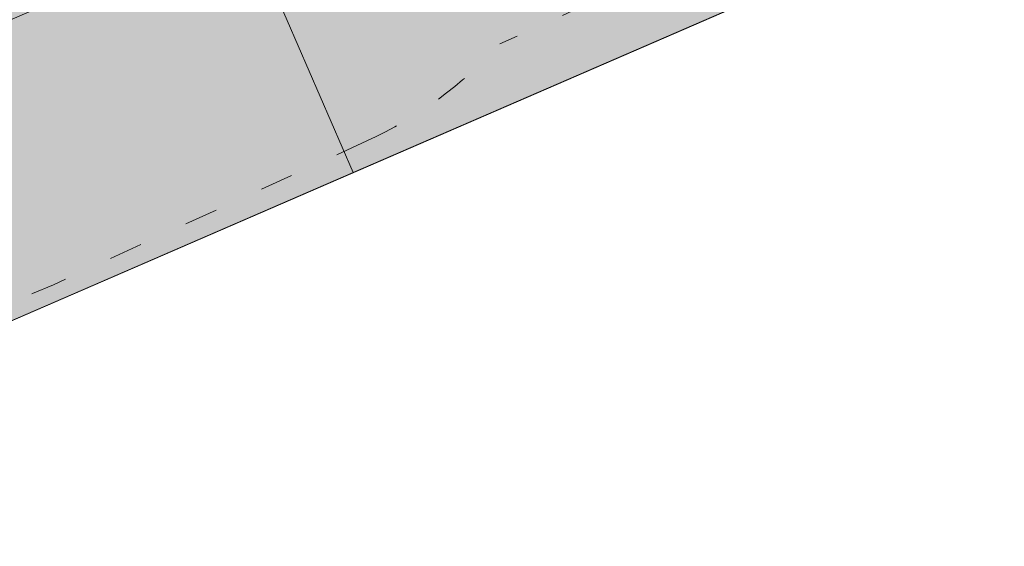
# Model space of a CAD drawing. Header units: millimetres. Extents: x 3267 to 3416, y 1494 to 1704.
# Tile 208 of 256: x 3338.65 to 3342.21, y 1635.87 to 1637.78. Entities that reach past the tile are written whole.
import ezdxf

# ---------------------------------------------------------------- set-up
doc = ezdxf.new("R2010")
doc.units = ezdxf.units.MM
doc.linetypes.add('1.4_0.7', pattern=[2.1, 1.4, -0.7])
doc.linetypes.add('ACAD_ISO03W100', pattern=[30, 12, -18])
doc.layers.get('0').update_dxf_attribs({"lineweight": 5})
for name, color, linetype, lineweight in [('1 poly easy', 76, '1.4_0.7', 9), ('1_naw mat', 251, 'Continuous', 5), ('1_strefa', 7, 'ACAD_ISO03W100', 13)]:
    doc.layers.add(name, color=color, linetype=linetype, lineweight=lineweight)
picture_1 = doc.add_image_def('image1.jpg', size_in_pixel=(9921, 7015))

msp = doc.modelspace()

# ---------------------------------------------------------------- hatches: boundary and pattern name
at = {"layer": '1 poly easy'}
h = msp.add_hatch(dxfattribs=at)
h.set_pattern_fill('HEX', color=256, scale=0.03, angle=-21.5623)
h.paths.add_polyline_path([(3368.8941, 1642.3425), (3370.0876, 1639.5901), (3363.2067, 1636.6064), (3362.0132, 1639.3587)])
h.paths.add_polyline_path([(3343.0771, 1642.984), (3344.6685, 1639.3142), (3337.0995, 1636.032), (3333.9168, 1643.3717), (3338.0453, 1645.162), (3338.841, 1643.327), (3340.2172, 1643.9238), (3340.9914, 1642.0796)])
h.paths.add_polyline_path([(3329.5269, 1638.0159), (3330.7204, 1635.2636), (3323.8395, 1632.2798), (3322.6459, 1635.0322)])

# ---------------------------------------------------------------- linework, layer by layer
msp.add_lwpolyline([(3343.0771, 1642.984), (3344.6685, 1639.3142), (3337.0995, 1636.032), (3333.9168, 1643.3717), (3338.0453, 1645.162), (3338.841, 1643.327), (3340.2172, 1643.9238), (3341.0129, 1642.0889)], close=True)
at = {"layer": '1_naw mat'}
for points in [[(3341.228, 1637.8223), (3339.8518, 1637.2255), (3339.454, 1638.143), (3340.8302, 1638.7398)], [(3339.8518, 1637.2255), (3338.4757, 1636.6288), (3338.0778, 1637.5462), (3339.454, 1638.143)]]:
    msp.add_lwpolyline(points, close=True, dxfattribs=at)
at = {"layer": '1_strefa', "color": 0, "ltscale": 0.01}
msp.add_lwpolyline([(3342.7557, 1638.5392), (3342.052, 1638.2163, -0.13301), (3341.2786, 1638.0869), (3340.9043, 1637.9152, -0.033391), (3340.7173, 1637.8441), (3340.3825, 1637.6905, -0.100188), (3339.9016, 1637.3399), (3338.7676, 1636.8195, -0.217499), (3337.5216, 1636.8172, -0.230424), (3336.5071, 1637.6505), (3336.2026, 1638.3141, -0.133836), (3336.0737, 1639.0924), (3335.6566, 1640.0014, -0.289786), (3335.8707, 1641.5911), (3335.41, 1642.5952, -0.414214), (3335.9018, 1643.9211), (3336.3823, 1644.1416, -0.414214), (3337.7082, 1643.6498), (3338.1682, 1642.6473)], format="xyb", dxfattribs=at)

# ---------------------------------------------------------------- pictures from other files: only their frames are drawn
image = msp.add_image(picture_1, insert=(3267.0464, 1704.245), size_in_units=(210.4454, 148.803), rotation=-90, dxfattribs=dict(fade=42))
image.dxf.flags = 7

doc.saveas('drawing.dxf')
